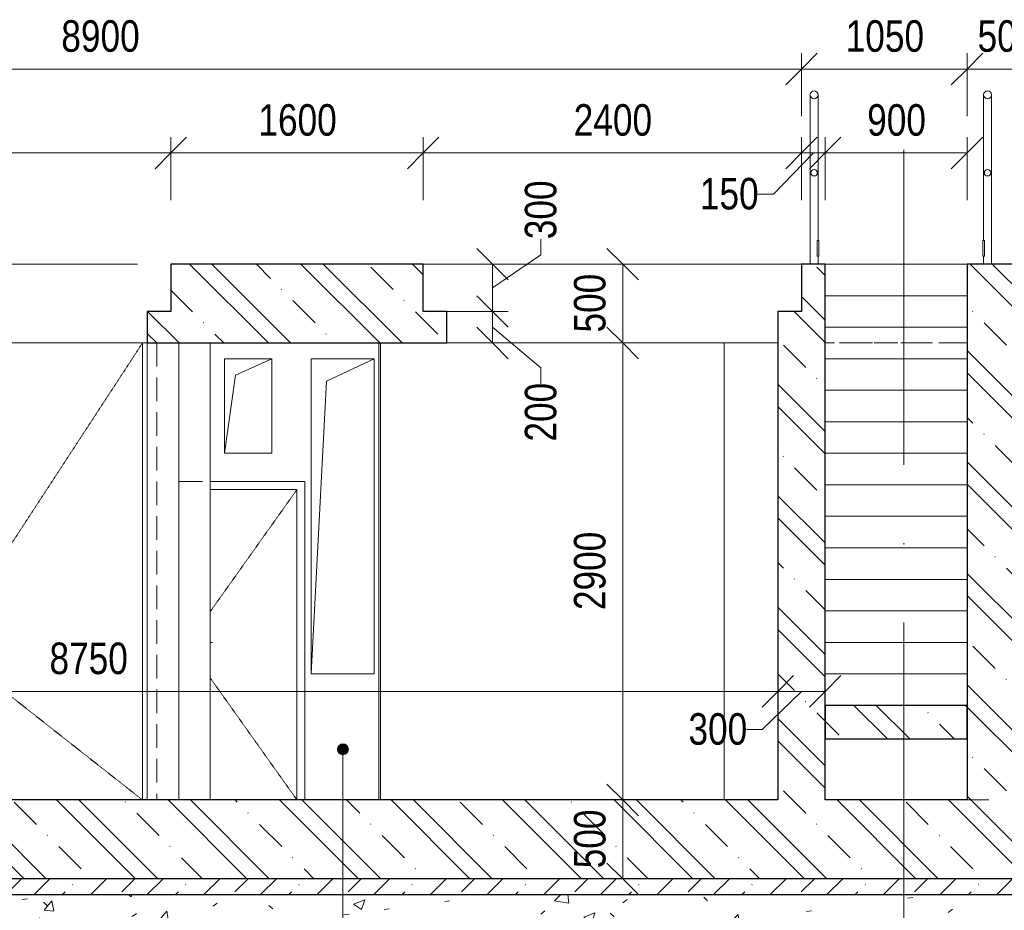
# Model space of a CAD drawing. Header units: millimetres. Extents: x 7561 to 278966, y -17625 to 5584.
# Tile 10 of 34: x 114713 to 120958, y -4100 to 1552. Entities that reach past the tile are written whole.
import ezdxf

# ---------------------------------------------------------------- set-up
doc = ezdxf.new("R2010")
doc.units = ezdxf.units.MM
for name, pattern in [('A_CARA_07', [7, 5, -2]), ('A_CARA_15', [7.6, 5, -1.3, 0, -1.3]), ('B_CARA_05', [4, 3, -1]), ('skrytá malá', [120, 60, -60]), ('Skryté 1_5', [220, 150, -70]), ('Čerchovaná 10mm', [1800, 1000, -400, 0, -400]), ('Čerchovaná 20mm', [3000, 2000, -500, 0, -500])]:
    doc.linetypes.add(name, pattern=pattern)
for name, color, linetype, lineweight in [('CA_DVERE', 7, 'Continuous', 13), ('CA_DVERE18', 8, 'Continuous', 9), ('CA_DVERE25', 7, 'Continuous', 9), ('CA_KOTY', 3, 'Continuous', 9), ('CA_KOTY-100', 3, 'Continuous', 9), ('CA_NEVHRA', 3, 'Skryté 1_5', 9), ('CA_OSY', 5, 'A_CARA_15', 9), ('CA_PODLAHA', 1, 'Continuous', 25), ('CA_POHHRA18', 9, 'Continuous', 9), ('CA_POHHRA25', 7, 'Continuous', 13), ('CA_REZY', 1, 'Continuous', 25), ('CA_SRAFY', 9, 'Continuous', 25), ('CA_TEXT25', 7, 'Continuous', 9), ('CA_ZAKLADY25', 7, 'Continuous', 13), ('CA_ZAKLADY5', 1, 'Continuous', 25), ('CA_ZAKLADY_NEVHRA', 3, 'skrytá malá', 9), ('Terénní útvar', 7, 'Continuous', 13)]:
    doc.layers.add(name, color=color, linetype=linetype, lineweight=lineweight)
doc.styles.add('Arial', font='arial.ttf', dxfattribs={"width": 0.8, "height": 200})
doc.dimstyles.new('HP_Přímá_-_2_mm_Ariel_1-100', dxfattribs={"dimscale": 304.8, "dimtxt": 204.05188, "dimasz": 0.656168, "dimexe": 0.328084, "dimexo": 0.0625, "dimgap": 0.164042, "dimtad": 1, "dimdec": 0, "dimzin": 0, "dimdsep": 46, "dimtxsty": 'Arial', "dimblk1": 'OBLIQUE', "dimblk2": 'OBLIQUE', "dimsah": 1, "dimcen": 0.09, "dimazin": 0, "dimtfac": 1, "dimtdec": 4, "dimtix": 1, "dimtmove": 0, "dimatfit": 3, "dimfxl": 0.984252, "dimfxlon": 1, "dimtvp": 1, "dimtolj": 1, "dimtzin": 0, "dimarcsym": 2})
doc.dimstyles.new('HP_Přímá_-_2_mm_Ariel_1-100_1', dxfattribs={"dimscale": 304.8, "dimtxt": 204.05188, "dimasz": 0.656168, "dimexe": 0.328084, "dimexo": 0.0625, "dimgap": 0.164042, "dimtad": 1, "dimdec": 0, "dimzin": 0, "dimdsep": 46, "dimtxsty": 'Arial', "dimblk1": 'OBLIQUE', "dimblk2": 'OBLIQUE', "dimsah": 1, "dimcen": 0.09, "dimazin": 0, "dimtfac": 1, "dimtdec": 4, "dimtix": 1, "dimtmove": 1, "dimatfit": 3, "dimfxl": 0.984252, "dimfxlon": 1, "dimtvp": 1, "dimtolj": 1, "dimtzin": 0, "dimarcsym": 2})
pattern_1 = [(135, (115809.2, 6344.4), (-353.553, -353.553), []), (135, (115950.63, 6344.4), (-353.553, -353.553), []), (135, (116233.47, 6344.4), (-494.975, -212.132), [200, -100, 3.353, -96.647])]
pattern_2 = [(45, (115809.2, 6344.4), (-179.605, 179.605), []), (45, (115988.81, 6344.4), (-89.8026, 269.4077), [127, -63.5, 3.353, -60.147])]

# ---------------------------------------------------------------- blocks, each defined once
blk = doc.blocks.new('HP_Dvoukridle-oboustrana-zaruben_SSh - 2100x2900-2806792-Řez A7')
at = {"layer": 'CA_DVERE'}
blk.add_line((22424.9, -2400), (22539.9, -2400), dxfattribs=at)
at = {"layer": 'CA_DVERE18'}
for p, q in [((22409.9, -500), (21159.9, -500)), ((21159.9, -500), (21159.9, -3400)), ((23659.9, -500), (22409.9, -500)), ((22409.9, -500), (22409.9, -3400)), ((22409.9, -3400), (22409.9, -500)), ((23659.9, -3400), (23659.9, -500))]:
    blk.add_line(p, q, dxfattribs=at)
at = {"layer": 'CA_DVERE18', "linetype": 'A_CARA_07'}
for p, q in [((22409.9, -2415), (21159.9, -500)), ((22409.9, -2415), (23659.9, -500)), ((21159.9, -3400), (22409.9, -2415)), ((23659.9, -3400), (22409.9, -2415))]:
    blk.add_line(p, q, dxfattribs=at)
at = {"layer": 'CA_DVERE25'}
for p, q in [((21069.9, -500), (21159.9, -500)), ((21069.9, -500), (21069.9, -3400)), ((23659.9, -500), (23689.9, -500))]:
    blk.add_line(p, q, dxfattribs=at)
blk = doc.blocks.new('Zábradlí - 50mm-847132-Řez A7')
at = {"layer": 'CA_POHHRA25', "lineweight": 9}
for p, q in [((28994.9, 1075), (28994.9, 150)), ((29044.9, 0), (29044.9, 1075)), ((28994.9, 50), (28994.9, 0))]:
    blk.add_line(p, q, dxfattribs=at)
blk = doc.blocks.new('Zábradlí - 50mm-V8-Řez A7')
at = {"layer": 'CA_POHHRA25', "lineweight": 9}
for p, q in [((27894.9, 1075), (27894.9, 0)), ((27944.9, 150), (27944.9, 1075)), ((27944.9, 0), (27944.9, 50))]:
    blk.add_line(p, q, dxfattribs=at)
blk = doc.blocks.new('Zábradlí - Zábradlí-2784906-Řez A7')
at = {"layer": 'CA_POHHRA25', "lineweight": 9}
for p, q in [((27949.9, 150), (27939.9, 150)), ((27939.9, 150), (27939.9, 50)), ((27949.9, 50), (27949.9, 150)), ((28999.9, 150), (28989.9, 150)), ((28989.9, 150), (28989.9, 50)), ((28999.9, 50), (28999.9, 150)), ((27939.9, 50), (27949.9, 50)), ((28989.9, 50), (28999.9, 50))]:
    blk.add_line(p, q, dxfattribs=at)
for centre, radius, start, end in [((27919.9, 1075), 25, 0, 180), ((27919.9, 1075), 25, 180, 0), ((29019.9, 1075), 25, 0, 180), ((29019.9, 1075), 25, 180, 0), ((27919.9, 580), 20, 0, 180), ((27919.9, 580), 20, 180, 360), ((29019.9, 580), 20, 360, 180), ((29019.9, 580), 20, 180, 360)]:
    blk.add_arc(centre, radius, start, end, dxfattribs=at)
for name in ['Zábradlí - 50mm-V8-Řez A7', 'Zábradlí - 50mm-847132-Řez A7']:
    blk.add_blockref(name, (0, 0))
blk = doc.blocks.new('HP_Jednokridle-oboustrana-zaruben1 - 700x1970-2806689-Řez A7')
at = {"layer": 'CA_DVERE'}
blk.add_line((24089.9, -2400), (24104.9, -2400), dxfattribs=at)
at = {"layer": 'CA_DVERE18'}
for p, q in [((24639.9, -1430), (24089.9, -1430)), ((24639.9, -3400), (24639.9, -1430))]:
    blk.add_line(p, q, dxfattribs=at)
at = {"layer": 'CA_DVERE18', "linetype": 'A_CARA_07'}
for p, q in [((24089.9, -2204), (24639.9, -1430)), ((24639.9, -3400), (24089.9, -2626))]:
    blk.add_line(p, q, dxfattribs=at)
at = {"layer": 'CA_DVERE25'}
for p, q in [((24689.9, -1380), (24089.9, -1380)), ((24689.9, -3400), (24689.9, -1380))]:
    blk.add_line(p, q, dxfattribs=at)
blk = doc.blocks.new('DIMBLOCK70-Řez A7')
at = {"layer": 'CA_KOTY-100'}
for p, q in [((110772.1, 1238.5), (110872.1, 1338.5)), ((110772.1, 1238.5), (110772.1, 1338.5)), ((119672.1, 1238.5), (119772.1, 1338.5)), ((119672.1, 1238.5), (119672.1, 1338.5)), ((110772.1, 1238.5), (110672.1, 1138.5)), ((110772.1, 1238.5), (119672.1, 1238.5)), ((110772.1, 1238.5), (110772.1, 938.5)), ((119672.1, 1238.5), (119572.1, 1138.5)), ((119672.1, 1238.5), (119672.1, 938.5))]:
    blk.add_line(p, q, dxfattribs=at)
at = {"layer": 'CA_KOTY-100', "color": 0, "insert": (114977.2, 1548.1), "char_height": 200, "width": 587.669, "attachment_point": 1, "line_spacing_factor": 0.941778, "style": 'Arial'}
blk.add_mtext('8900', dxfattribs=at)
blk = doc.blocks.new('_Oblique')
at = {"color": 0, "linetype": 'ByBlock', "lineweight": -2}
blk.add_line((-0.5, -0.5), (0.5, 0.5), dxfattribs=at)
blk = doc.blocks.new('DIMBLOCK71-Řez A7')
at = {"layer": 'CA_KOTY-100'}
for p, q in [((119672.1, 1238.5), (119772.1, 1338.5)), ((119672.1, 1238.5), (119672.1, 1338.5)), ((120722.1, 1238.5), (120822.1, 1338.5)), ((120722.1, 1238.5), (120722.1, 1338.5)), ((119672.1, 1238.5), (119572.1, 1138.5)), ((119672.1, 1238.5), (120722.1, 1238.5)), ((119672.1, 1238.5), (119672.1, 938.5)), ((120722.1, 1238.5), (120622.1, 1138.5)), ((120722.1, 1238.5), (120722.1, 938.5))]:
    blk.add_line(p, q, dxfattribs=at)
at = {"layer": 'CA_KOTY-100', "color": 0, "insert": (119952.2, 1548.1), "char_height": 200, "width": 587.669, "attachment_point": 1, "line_spacing_factor": 0.941778, "style": 'Arial'}
blk.add_mtext('1050', dxfattribs=at)
blk = doc.blocks.new('DIMBLOCK72-Řez A7')
at = {"layer": 'CA_KOTY-100'}
for p, q in [((120722.1, 1238.5), (120822.1, 1338.5)), ((120722.1, 1238.5), (120722.1, 1338.5)), ((121222.1, 1238.5), (121322.1, 1338.5)), ((121222.1, 1238.5), (121222.1, 1338.5)), ((120722.1, 1238.5), (120622.1, 1138.5)), ((120722.1, 1238.5), (121222.1, 1238.5)), ((120722.1, 1238.5), (120722.1, 938.5)), ((121222.1, 1238.5), (121122.1, 1138.5)), ((121222.1, 1238.5), (121222.1, 938.5))]:
    blk.add_line(p, q, dxfattribs=at)
at = {"layer": 'CA_KOTY-100', "color": 0, "insert": (120788.5, 1548.1), "char_height": 200, "width": 440.752, "attachment_point": 1, "line_spacing_factor": 0.941778, "style": 'Arial'}
blk.add_mtext('500', dxfattribs=at)
blk = doc.blocks.new('DIMBLOCK73-Řez A7')
at = {"layer": 'CA_KOTY-100'}
for p, q in [((118538.2, 0), (118438.2, 100)), ((118538.2, 0), (118438.2, 0)), ((118538.2, 0), (118538.2, -500)), ((118538.2, 0), (118638.2, -100)), ((118538.2, 0), (118838.2, 0)), ((118538.2, -500), (118438.2, -400)), ((118538.2, -500), (118438.2, -500)), ((118538.2, -500), (118638.2, -600)), ((118538.2, -500), (118838.2, -500))]:
    blk.add_line(p, q, dxfattribs=at)
at = {"layer": 'CA_KOTY-100', "color": 0, "insert": (118228.6, -433.6), "char_height": 200, "width": 440.752, "attachment_point": 1, "rotation": 90, "line_spacing_factor": 0.941778, "style": 'Arial'}
blk.add_mtext('500', dxfattribs=at)
blk = doc.blocks.new('DIMBLOCK74-Řez A7')
at = {"layer": 'CA_KOTY-100'}
for p, q in [((118538.2, -500), (118438.2, -400)), ((118538.2, -500), (118438.2, -500)), ((118538.2, -500), (118538.2, -3400)), ((118538.2, -500), (118638.2, -600)), ((118538.2, -500), (118838.2, -500)), ((118538.2, -3400), (118438.2, -3300)), ((118538.2, -3400), (118438.2, -3400)), ((118538.2, -3400), (118638.2, -3500)), ((118538.2, -3400), (118838.2, -3400))]:
    blk.add_line(p, q, dxfattribs=at)
at = {"layer": 'CA_KOTY-100', "color": 0, "insert": (118228.6, -2194.9), "char_height": 200, "width": 587.669, "attachment_point": 1, "rotation": 90, "line_spacing_factor": 0.941778, "style": 'Arial'}
blk.add_mtext('2900', dxfattribs=at)
blk = doc.blocks.new('DIMBLOCK75-Řez A7')
at = {"layer": 'CA_KOTY-100'}
for p, q in [((118538.2, -3400), (118438.2, -3300)), ((118538.2, -3400), (118438.2, -3400)), ((118538.2, -3400), (118538.2, -3900)), ((118538.2, -3400), (118638.2, -3500)), ((118538.2, -3400), (118838.2, -3400)), ((118538.2, -3900), (118438.2, -3800)), ((118538.2, -3900), (118438.2, -3900)), ((118538.2, -3900), (118638.2, -4000)), ((118538.2, -3900), (118838.2, -3900))]:
    blk.add_line(p, q, dxfattribs=at)
at = {"layer": 'CA_KOTY-100', "color": 0, "insert": (118228.6, -3833.6), "char_height": 200, "width": 440.752, "attachment_point": 1, "rotation": 90, "line_spacing_factor": 0.941778, "style": 'Arial'}
blk.add_mtext('500', dxfattribs=at)
blk = doc.blocks.new('DIMBLOCK76-Řez A7')
at = {"layer": 'CA_KOTY-100'}
for p, q in [((118019.7, 158.6), (118019.7, 58.6)), ((117711.7, 0), (117611.7, 100)), ((118019.7, 58.6), (117711.7, -150)), ((117711.7, 0), (117611.7, 0)), ((117711.7, 0), (117711.7, -300)), ((117711.7, 0), (117811.7, -100)), ((117711.7, 0), (118011.7, 0)), ((117711.7, -300), (117611.7, -200)), ((117711.7, -300), (117411.7, -300)), ((117711.7, -300), (117811.7, -400)), ((117711.7, -300), (117811.7, -300))]:
    blk.add_line(p, q, dxfattribs=at)
at = {"layer": 'CA_KOTY-100', "color": 0, "insert": (117917, 158.6), "char_height": 200, "width": 440.752, "attachment_point": 1, "rotation": 90, "line_spacing_factor": 0.941778, "style": 'Arial'}
blk.add_mtext('300', dxfattribs=at)
blk = doc.blocks.new('DIMBLOCK77-Řez A7')
at = {"layer": 'CA_KOTY-100'}
for p, q in [((117711.7, -300), (117611.7, -200)), ((117711.7, -300), (117411.7, -300)), ((117711.7, -300), (117711.7, -500)), ((117711.7, -300), (117811.7, -400)), ((117711.7, -300), (117811.7, -300)), ((117711.7, -500), (117611.7, -400)), ((118019.7, -658.4), (117711.7, -400)), ((117711.7, -500), (117611.7, -500)), ((117711.7, -500), (117811.7, -600)), ((117711.7, -500), (118011.7, -500)), ((118019.7, -758.4), (118019.7, -658.4))]:
    blk.add_line(p, q, dxfattribs=at)
at = {"layer": 'CA_KOTY-100', "color": 0, "insert": (117917, -1125.7), "char_height": 200, "width": 440.752, "attachment_point": 1, "rotation": 90, "line_spacing_factor": 0.941778, "style": 'Arial'}
blk.add_mtext('200', dxfattribs=at)
blk = doc.blocks.new('DIMBLOCK79-Řez A7')
at = {"layer": 'CA_KOTY-100'}
for p, q in [((111872.1, 705.9), (111972.1, 805.9)), ((111872.1, 705.9), (111872.1, 805.9)), ((115672.1, 705.9), (115772.1, 805.9)), ((115672.1, 705.9), (115672.1, 805.9)), ((111872.1, 705.9), (111772.1, 605.9)), ((111872.1, 705.9), (115672.1, 705.9)), ((111872.1, 705.9), (111872.1, 405.9)), ((115672.1, 705.9), (115572.1, 605.9)), ((115672.1, 705.9), (115672.1, 405.9))]:
    blk.add_line(p, q, dxfattribs=at)
at = {"layer": 'CA_KOTY-100', "color": 0, "insert": (113527.2, 1015.5), "char_height": 200, "width": 587.669, "attachment_point": 1, "line_spacing_factor": 0.941778, "style": 'Arial'}
blk.add_mtext('3800', dxfattribs=at)
blk = doc.blocks.new('DIMBLOCK80-Řez A7')
at = {"layer": 'CA_KOTY-100'}
for p, q in [((115672.1, 705.9), (115772.1, 805.9)), ((115672.1, 705.9), (115672.1, 805.9)), ((117272.1, 705.9), (117372.1, 805.9)), ((117272.1, 705.9), (117272.1, 805.9)), ((115672.1, 705.9), (115572.1, 605.9)), ((115672.1, 705.9), (117272.1, 705.9)), ((115672.1, 705.9), (115672.1, 405.9)), ((117272.1, 705.9), (117172.1, 605.9)), ((117272.1, 705.9), (117272.1, 405.9))]:
    blk.add_line(p, q, dxfattribs=at)
at = {"layer": 'CA_KOTY-100', "color": 0, "insert": (116227.2, 1015.5), "char_height": 200, "width": 587.669, "attachment_point": 1, "line_spacing_factor": 0.941778, "style": 'Arial'}
blk.add_mtext('1600', dxfattribs=at)
blk = doc.blocks.new('DIMBLOCK81-Řez A7')
at = {"layer": 'CA_KOTY-100'}
for p, q in [((117272.1, 705.9), (117372.1, 805.9)), ((117272.1, 705.9), (117272.1, 805.9)), ((119672.1, 705.9), (119772.1, 805.9)), ((119672.1, 705.9), (119672.1, 805.9)), ((117272.1, 705.9), (117172.1, 605.9)), ((117272.1, 705.9), (119672.1, 705.9)), ((117272.1, 705.9), (117272.1, 405.9)), ((119672.1, 705.9), (119572.1, 605.9)), ((119672.1, 705.9), (119672.1, 405.9))]:
    blk.add_line(p, q, dxfattribs=at)
at = {"layer": 'CA_KOTY-100', "color": 0, "insert": (118227.2, 1015.5), "char_height": 200, "width": 587.669, "attachment_point": 1, "line_spacing_factor": 0.941778, "style": 'Arial'}
blk.add_mtext('2400', dxfattribs=at)
blk = doc.blocks.new('DIMBLOCK82-Řez A7')
at = {"layer": 'CA_KOTY-100'}
for p, q in [((119672.1, 705.9), (119772.1, 805.9)), ((119672.1, 705.9), (119672.1, 805.9)), ((119822.1, 705.9), (119922.1, 805.9)), ((119822.1, 705.9), (119822.1, 805.9)), ((119494.6, 445), (119747.1, 705.9)), ((119672.1, 705.9), (119572.1, 605.9)), ((119672.1, 705.9), (119822.1, 705.9)), ((119672.1, 705.9), (119672.1, 405.9)), ((119822.1, 705.9), (119722.1, 605.9)), ((119822.1, 705.9), (119822.1, 405.9)), ((119394.6, 445), (119494.6, 445))]:
    blk.add_line(p, q, dxfattribs=at)
at = {"layer": 'CA_KOTY-100', "color": 0, "insert": (119027.3, 547.6), "char_height": 200, "width": 440.752, "attachment_point": 1, "line_spacing_factor": 0.941778, "style": 'Arial'}
blk.add_mtext('150', dxfattribs=at)
blk = doc.blocks.new('DIMBLOCK83-Řez A7')
at = {"layer": 'CA_KOTY-100'}
for p, q in [((119822.1, 705.9), (119922.1, 805.9)), ((119822.1, 705.9), (119822.1, 805.9)), ((120722.1, 705.9), (120822.1, 805.9)), ((120722.1, 705.9), (120722.1, 805.9)), ((119822.1, 705.9), (119722.1, 605.9)), ((119822.1, 705.9), (120722.1, 705.9)), ((119822.1, 705.9), (119822.1, 405.9)), ((120722.1, 705.9), (120622.1, 605.9)), ((120722.1, 705.9), (120722.1, 405.9))]:
    blk.add_line(p, q, dxfattribs=at)
at = {"layer": 'CA_KOTY-100', "color": 0, "insert": (120088.5, 1015.5), "char_height": 200, "width": 440.752, "attachment_point": 1, "line_spacing_factor": 0.941778, "style": 'Arial'}
blk.add_mtext('900', dxfattribs=at)
blk = doc.blocks.new('DIMBLOCK84-Řez A7')
at = {"layer": 'CA_KOTY-100'}
for p, q in [((110772.1, -2710.8), (110772.1, -2410.8)), ((110772.1, -2710.8), (110872.1, -2610.8)), ((119522.1, -2710.8), (119622.1, -2610.8)), ((119522.1, -2710.8), (119522.1, -2610.8)), ((110772.1, -2710.8), (110672.1, -2810.8)), ((110772.1, -2710.8), (119522.1, -2710.8)), ((110772.1, -2710.8), (110772.1, -2810.8)), ((119522.1, -2710.8), (119422.1, -2810.8)), ((119522.1, -2710.8), (119522.1, -3037))]:
    blk.add_line(p, q, dxfattribs=at)
at = {"layer": 'CA_KOTY-100', "color": 0, "insert": (114902.2, -2401.2), "char_height": 200, "width": 587.669, "attachment_point": 1, "line_spacing_factor": 0.941778, "style": 'Arial'}
blk.add_mtext('8750', dxfattribs=at)
blk = doc.blocks.new('DIMBLOCK85-Řez A7')
at = {"layer": 'CA_KOTY-100'}
for p, q in [((119822.1, -2710.8), (119822.1, -2410.8)), ((119522.1, -2710.8), (119622.1, -2610.8)), ((119522.1, -2710.8), (119522.1, -2610.8)), ((119822.1, -2710.8), (119922.1, -2610.8)), ((119522.1, -2710.8), (119422.1, -2810.8)), ((119422.3, -2951.9), (119672.1, -2710.8)), ((119522.1, -2710.8), (119822.1, -2710.8)), ((119522.1, -2710.8), (119522.1, -3037)), ((119822.1, -2710.8), (119722.1, -2810.8)), ((119822.1, -2710.8), (119822.1, -2810.8)), ((119322.3, -2951.9), (119422.3, -2951.9))]:
    blk.add_line(p, q, dxfattribs=at)
at = {"layer": 'CA_KOTY-100', "color": 0, "insert": (118955, -2849.3), "char_height": 200, "width": 440.752, "attachment_point": 1, "line_spacing_factor": 0.941778, "style": 'Arial'}
blk.add_mtext('300', dxfattribs=at)

msp = doc.modelspace()

# ---------------------------------------------------------------- hatches: boundary and pattern name
at = {"layer": 'CA_POHHRA25', "lineweight": 9}
h = msp.add_hatch(dxfattribs=at)
h.set_pattern_fill('FP_41', color=256, style=0, pattern_type=2)
h.set_pattern_definition(pattern_1)
h.paths.add_polyline_path([(120722.1, -2800), (119822.1, -2800), (119822.1, -3012.2), (120722.1, -3012.2)])
at = {"layer": 'CA_SRAFY', "lineweight": 9}
h = msp.add_hatch(dxfattribs=at)
h.set_pattern_fill('FP_41', color=256, style=0, pattern_type=2)
h.set_pattern_definition(pattern_1)
h.paths.add_polyline_path([(119522.1, -500), (119822.1, -500), (119822.1, 0), (119672.1, -0.8), (119672.1, -300), (119522.1, -300)])
h.paths.add_polyline_path([(110772.1, -500), (112022.1, -500), (112022.1, -300), (111872.1, -300), (111872.1, 0), (110272.1, 0), (110272.1, -500)])
h.paths.add_polyline_path([(115522.1, -500), (117422.1, -500), (117422.1, -300), (117272.1, -300), (117272.1, 0), (115672.1, 0), (115672.1, -300), (115522.1, -300)])
h.paths.add_polyline_path([(120722.1, -500), (121222.1, -500), (121222.1, 0), (120722.1, -0.8), (120722.1, -119.8)])
h = msp.add_hatch(dxfattribs=at)
h.set_pattern_fill('FP_41', color=256, style=0, pattern_type=2)
h.set_pattern_definition(pattern_1)
h.paths.add_polyline_path([(119522.1, -3400), (119822.1, -3400), (119822.1, -500), (119522.1, -500), (119522.1, -2024.5)])
h = msp.add_hatch(dxfattribs=at)
h.set_pattern_fill('FP_41', color=256, style=0, pattern_type=2)
h.set_pattern_definition(pattern_1)
h.paths.add_polyline_path([(120722.1, -3400), (121222.1, -3400), (121222.1, -500), (120722.1, -500), (120722.1, -2024.5)])
h = msp.add_hatch(dxfattribs=at)
h.set_pattern_fill('FP_41', color=256, style=0, pattern_type=2)
h.set_pattern_definition(pattern_1)
h.paths.add_polyline_path([(114915.4, -3900), (121222.1, -3900), (121222.1, -3400), (110272.1, -3400), (110272.1, -3900)])
h = msp.add_hatch(dxfattribs=at)
h.set_pattern_fill('FP_42', color=256, style=0, pattern_type=2)
h.set_pattern_definition(pattern_2)
h.paths.add_polyline_path([(110172.1, -4000), (121322.1, -4000), (121322.1, -3900), (110172.1, -3900)])
h = msp.add_hatch(dxfattribs=at)
h.set_pattern_fill('FP_42', color=256, style=0, pattern_type=2)
h.set_pattern_definition(pattern_2)
h.paths.add_polyline_path([(110172.1, -4000), (121322.1, -4000), (121322.1, -3900), (110172.1, -3900)])
at = {"layer": 'CA_TEXT25'}
h = msp.add_hatch(color=256, dxfattribs=at)
edge = h.paths.add_edge_path()
edge.add_arc((116763.3, -3078.1), 35, 0, 360)
at = {"layer": 'Terénní útvar', "lineweight": 9}
h = msp.add_hatch(dxfattribs=at)
h.set_pattern_fill('FP_38', color=250, style=0, pattern_type=2)
h.set_pattern_definition([(50, (115809.2, 6344.4), (728.737, -63.756), [76.2, -838.2]), (355, (115809.2, 6344.4), (-140.97, 764.228), [60.96, -670.56]), (100.451, (115869.94, 6339.1), (587.77, 700.467), [64.76, -712.36]), (46.184, (115809.2, 6547.6), (1084.316, -168.17), [114.3, -1257.3]), (96.636, (115899.6, 6533.6), (949.61, 989.71), [97.14, -1068.54]), (351.184, (115809.2, 6547.6), (949.62, 989.7), [91.44, -1005.84]), (21, (115910.8, 6496.8), (606.458, -409.06), [76.2, -838.2]), (326, (115910.8, 6496.8), (247.21, 736.753), [60.96, -670.56]), (71.451, (115961.35, 6462.7), (853.67, 327.685), [64.76, -712.36]), (37.5, (115809.2, 6344.4), (12.3547, 338.22), [33.528, -628.904, 33.528, -647.192, -673.1]), (37.5, (115809.2, 6344.4), (12.3547, 338.22), [-1343.152, 33.528, -639.572]), (7.5, (115809.2, 6344.4), (267.279, 400.722), [33.528, -354.584, 33.528, -613.664, -256.54]), (7.5, (115809.2, 6344.4), (267.279, 400.722), [-1035.304, 33.528, -223.012]), (327.5, (115582.64, 6344.4), (542.3633, -22.9153), [33.528, -220.472, 33.528, -1810.512]), (327.5, (115582.64, 6344.4), (542.3633, -22.9153), [-287.528, -758.952, 33.528, -1018.032]), (317.5, (115481.04, 6344.4), (592.517, 101.707), [33.528, -296.672, 33.528, -492.76, -746.76]), (317.5, (115481.04, 6344.4), (592.517, 101.707), [-856.488, 33.528, -713.232])])
h.paths.add_polyline_path([(121532.1, -5200), (121708.5, -4891.4), (121708.5, -1300), (121222.1, -1300), (121222.1, -4000), (110272.1, -4000), (110272.1, -1300), (109352.1, -1300), (109352.1, -1000), (108122.4, -1000), (108122.4, -1901.8), (110007.1, -5200), (114915.4, -5200)])

# ---------------------------------------------------------------- linework, layer by layer
at = {"layer": 'CA_NEVHRA'}
for p, q in [((115582.1, -500), (115582.1, -3400)), ((120722.1, -500), (119822.1, -500)), ((115722.1, -3400), (115722.1, -1380)), ((115722.1, -1380), (115922, -1380))]:
    msp.add_line(p, q, dxfattribs=at)
at = {"layer": 'CA_NEVHRA', "linetype": 'B_CARA_05'}
msp.add_line((115722.1, -3400), (115722.1, -500), dxfattribs=at)
at = {"layer": 'CA_OSY', "linetype": 'Čerchovaná 20mm'}
msp.add_line((120322.1, -7273.9), (120322.1, 1232.4), dxfattribs=at)
at = {"layer": 'CA_OSY', "linetype": 'Čerchovaná 10mm'}
for p, q in [((107259.9, 0), (122203, 0)), ((107259.9, -3400), (122203, -3400))]:
    msp.add_line(p, q, dxfattribs=at)
at = {"layer": 'CA_PODLAHA'}
for p, q in [((121322.1, -3900), (110172.1, -3900)), ((110172.1, -4000), (121322.1, -4000))]:
    msp.add_line(p, q, dxfattribs=at)
at = {"layer": 'CA_POHHRA18'}
for p, q in [((116081.7, -704.9), (116312.1, -600)), ((116659.5, -742.5), (116962.1, -600)), ((116012.1, -1200), (116081.7, -704.9)), ((116562.1, -2600), (116659.5, -742.5)), ((120722.1, -4000), (121617.8, -4000))]:
    msp.add_line(p, q, dxfattribs=at)
at = {"layer": 'CA_POHHRA25'}
for p, q in [((119822.1, -200), (120722.1, -200)), ((119822.1, -400), (120722.1, -400)), ((116992.1, -3400), (116992.1, -500)), ((117002.1, -500), (117002.1, -3400)), ((119182.1, -500), (119182.1, -3400)), ((119182.1, -3400), (119182.1, -500)), ((116012.1, -1200), (116012.1, -600)), ((116012.1, -600), (116312.1, -600)), ((116312.1, -600), (116312.1, -1200)), ((116562.1, -2600), (116562.1, -600)), ((116562.1, -600), (116962.1, -600)), ((116962.1, -600), (116962.1, -2600)), ((119822.1, -600), (120722.1, -600)), ((119822.1, -800), (120722.1, -800)), ((119822.1, -1000), (120722.1, -1000)), ((116312.1, -1200), (116012.1, -1200)), ((119822.1, -1200), (120722.1, -1200)), ((119822.1, -1400), (120722.1, -1400)), ((119822.1, -1600), (120722.1, -1600)), ((119822.1, -1800), (120722.1, -1800)), ((119822.1, -2000), (120722.1, -2000)), ((119822.1, -2200), (120722.1, -2200)), ((119822.1, -2400), (120722.1, -2400)), ((116962.1, -2600), (116562.1, -2600)), ((119822.1, -2600), (120722.1, -2600))]:
    msp.add_line(p, q, dxfattribs=at)
at = {"layer": 'CA_POHHRA25', "lineweight": 9}
for p, q in [((115522.1, -3400), (115522.1, -500)), ((115922.1, -500), (115922.1, -3400))]:
    msp.add_line(p, q, dxfattribs=at)
at = {"layer": 'CA_REZY'}
for p, q in [((119522.1, -500), (119522.1, -3400)), ((119822.1, -3400), (119822.1, -500)), ((120722.1, -500), (120722.1, -3400)), ((120722.1, -2800), (119822.1, -2800)), ((119822.1, -2800), (119822.1, -3012.2)), ((120722.1, -3012.2), (120722.1, -2800)), ((119822.1, -3012.2), (120722.1, -3012.2))]:
    msp.add_line(p, q, dxfattribs=at)
at = {"layer": 'CA_TEXT25', "color": 250}
msp.add_line((116763.3, -3078.1), (116763.3, -4794.7), dxfattribs=at)
msp.add_circle((116763.3, -3078.1), 35, dxfattribs=at)
at = {"layer": 'CA_ZAKLADY25'}
for p, q in [((117272.1, 0), (119672.1, 0)), ((119822.2, 0), (120722.1, 0)), ((119522.1, -500), (117422.2, -500))]:
    msp.add_line(p, q, dxfattribs=at)
at = {"layer": 'CA_ZAKLADY5'}
for p, q in [((117272.1, 0), (115672.1, 0)), ((115672.1, 0), (115672.1, -300)), ((117272.1, -300), (117272.1, 0)), ((119822.1, 0), (119672.1, 0)), ((119672.1, 0), (119672.1, -300)), ((119822.1, -500), (119822.1, 0)), ((121222.1, 0), (120722.1, 0)), ((120722.1, 0), (120722.1, -500)), ((115672.1, -300), (115522.1, -300)), ((115522.1, -300), (115522.1, -500)), ((117422.1, -300), (117272.1, -300)), ((117422.1, -500), (117422.1, -300)), ((119672.1, -300), (119522.1, -300)), ((119522.1, -300), (119522.1, -500)), ((115522.1, -500), (117422.1, -500)), ((119522.1, -3400), (110772.1, -3400)), ((120722.1, -3400), (119822.1, -3400))]:
    msp.add_line(p, q, dxfattribs=at)
at = {"layer": 'CA_ZAKLADY_NEVHRA'}
msp.add_line((120722.1, -500), (119822.1, -500), dxfattribs=at)
at = {"layer": 'Terénní útvar'}
msp.add_line((121222.1, -4000), (110272.1, -4000), dxfattribs=at)

# ---------------------------------------------------------------- block references
at = {"layer": 'CA_DVERE18', "linetype": 'A_CARA_07'}
for name in ['HP_Dvoukridle-oboustrana-zaruben_SSh - 2100x2900-2806792-Řez A7', 'HP_Jednokridle-oboustrana-zaruben1 - 700x1970-2806689-Řez A7']:
    msp.add_blockref(name, (91832.2, 0), dxfattribs=at)
at = {"layer": 'CA_POHHRA25', "lineweight": 9}
msp.add_blockref('Zábradlí - Zábradlí-2784906-Řez A7', (91832.2, 0), dxfattribs=at)

# ---------------------------------------------------------------- dimensions: what is measured, and where the dimension line sits
at = {"layer": 'CA_KOTY'}
for base, p1, p2, override, picture, middle in [((119672.1, 1238.5), (110772.1, 938.5), (119672.1, 938.5), {"dimpost": '<>', "dimfxl": 8900}, 'DIMBLOCK70-Řez A7', (115222.1, 1390.6)), ((120722.1, 1238.5), (119672.1, 938.5), (120722.1, 938.5), {"dimpost": '<>', "dimfxl": 1050}, 'DIMBLOCK71-Řez A7', (120197.1, 1390.6)), ((115672.1, 705.9), (111872.1, 405.9), (115672.1, 405.9), {"dimpost": '<>', "dimfxl": 3800}, 'DIMBLOCK79-Řez A7', (113772.1, 858.1)), ((117272.1, 705.9), (115672.1, 405.9), (117272.1, 405.9), {"dimpost": '<>', "dimfxl": 1600.0492}, 'DIMBLOCK80-Řez A7', (116472.1, 858)), ((119672.1, 705.9), (117272.1, 405.9), (119672.1, 405.9), {"dimpost": '<>', "dimfxl": 2400}, 'DIMBLOCK81-Řez A7', (118472.1, 858)), ((120722.1, 705.9), (119822.1, 405.9), (120722.1, 405.9), {"dimpost": '<>', "dimfxl": 900}, 'DIMBLOCK83-Řez A7', (120272.1, 858)), ((119522.1, -2710.8), (110772.1, -2410.8), (119522.1, -3037), {"dimpost": '<>', "dimfxl": 8772.37861}, 'DIMBLOCK84-Řez A7', (115147.1, -2558.7))]:
    dim = msp.add_linear_dim(base=base, p1=p1, p2=p2, dimstyle='HP_Přímá_-_2_mm_Ariel_1-100', override=override, dxfattribs=at)
    dim.commit()
    dim.dimension.update_dxf_attribs({"geometry": picture, "text_midpoint": middle})
for base, p1, p2, angle, override, picture, middle in [((121222.1, 1238.5), (120722.1, 938.5), (121222.1, 938.5), 0, {"dimpost": '<>', "dimfxl": 500}, 'DIMBLOCK72-Řez A7', (120972.1, 1390.6)), ((118538.2, -500), (118838.2, 0), (118838.2, -500), 90, {"dimpost": '<>', "dimfxl": 500}, 'DIMBLOCK73-Řez A7', (118386.1, -250)), ((118538.2, -3400), (118838.2, -500), (118838.2, -3400), 90, {"dimpost": '<>', "dimfxl": 2900}, 'DIMBLOCK74-Řez A7', (118386.1, -1950)), ((118538.2, -3900), (118838.2, -3400), (118838.2, -3900), 90, {"dimpost": '<>', "dimfxl": 500}, 'DIMBLOCK75-Řez A7', (118386.1, -3650))]:
    dim = msp.add_linear_dim(base=base, p1=p1, p2=p2, angle=angle, dimstyle='HP_Přímá_-_2_mm_Ariel_1-100', override=override, dxfattribs=at)
    dim.commit()
    dim.dimension.update_dxf_attribs({"geometry": picture, "text_midpoint": middle})
for base, p1, p2, override, picture, middle in [((119822.1, 705.9), (119672.1, 405.9), (119822.1, 405.9), {"dimpost": '<>', "dimfxl": 150}, 'DIMBLOCK82-Řez A7', (119247.6, 414.3)), ((119822.1, -2710.8), (119522.1, -3037), (119822.1, -2410.8), {"dimpost": '<>', "dimfxl": 694.353277}, 'DIMBLOCK85-Řez A7', (119175.4, -2982.6))]:
    dim = msp.add_linear_dim(base=base, p1=p1, p2=p2, dimstyle='HP_Přímá_-_2_mm_Ariel_1-100_1', override=override, dxfattribs=at)
    dim.commit()
    dim.dimension.update_dxf_attribs({"geometry": picture, "text_midpoint": middle, "dimtype": 160})
for base, p1, p2, override, picture, middle in [((117711.7, -300), (118011.7, 0), (117411.7, -300), {"dimpost": '<>', "dimfxl": 670.820393}, 'DIMBLOCK76-Řez A7', (118050.3, 379)), ((117711.7, -500), (117411.7, -300), (118011.7, -500), {"dimpost": '<>', "dimfxl": 632.455532}, 'DIMBLOCK77-Řez A7', (118050.3, -905.3))]:
    dim = msp.add_linear_dim(base=base, p1=p1, p2=p2, angle=90, dimstyle='HP_Přímá_-_2_mm_Ariel_1-100_1', override=override, dxfattribs=at)
    dim.commit()
    dim.dimension.update_dxf_attribs({"geometry": picture, "text_midpoint": middle, "dimtype": 160, "text_rotation": 90})

doc.saveas('drawing.dxf')
